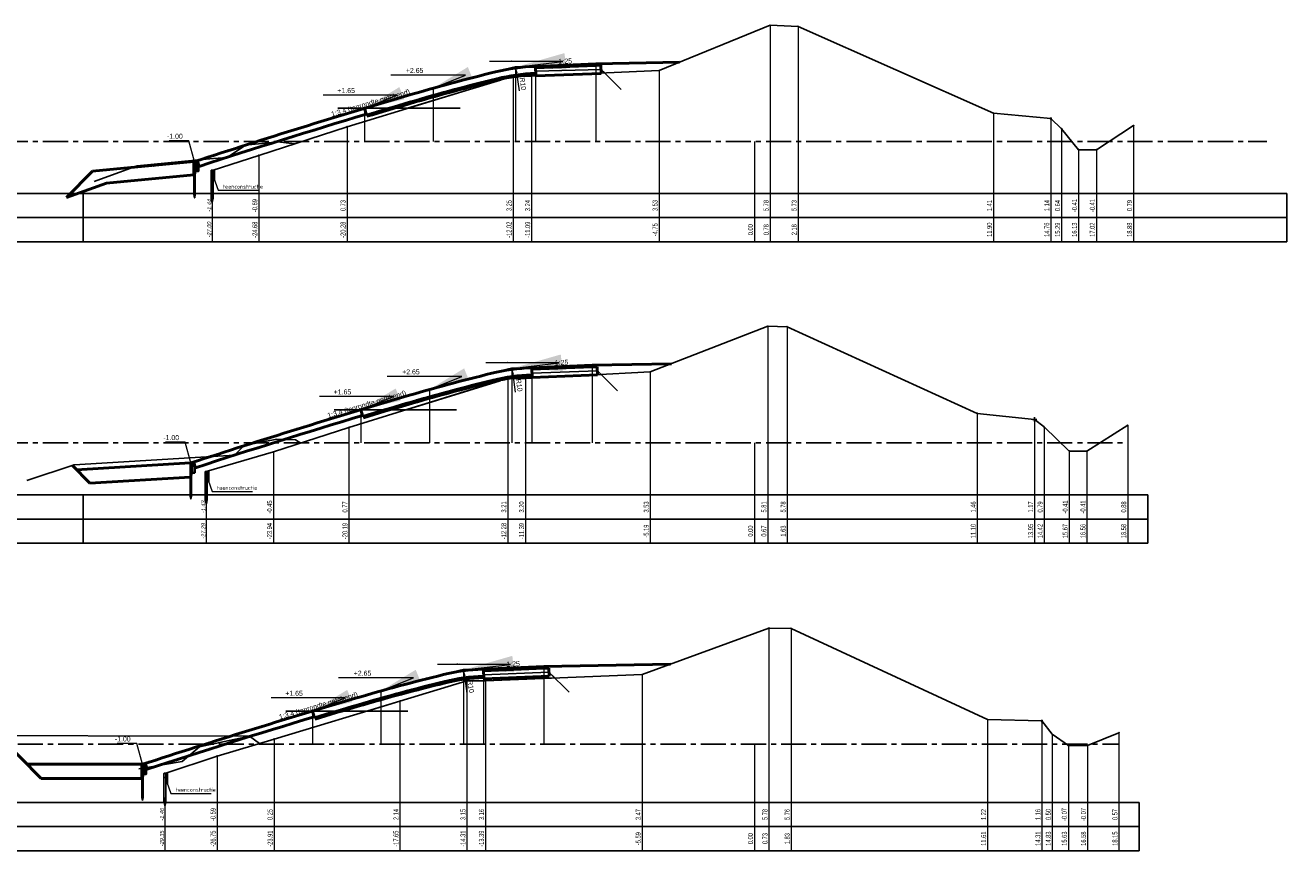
# Model space of a CAD drawing. Header units: metres. Extents: x -7 to 2281, y 7146 to 7816.
# Tile 6 of 29: x 2175 to 2238, y 7280 to 7322. Entities that reach past the tile are written whole.
import ezdxf
from ezdxf.enums import TextEntityAlignment as Align

# ---------------------------------------------------------------- set-up
doc = ezdxf.new("R2010")
doc.units = ezdxf.units.M
doc.linetypes.add('HIDDEN', pattern=[9.525, 6.35, -3.175])
doc.linetypes.add('NAP', pattern=[20, 12.5, -2.5, 2.5, -2.5])
for name, color, linetype in [('BS-HEKWERK-KL-1_5M', 1, 'Continuous'), ('BS-INSTEEK-SLOOT-KPN', 1, 'Continuous'), ('BS-KANT-KREUKELBERM', 255, 'Continuous'), ('BS-KRUINLIJN', 1, 'Continuous'), ('BS-PERKOENRIJ', 255, 'Continuous'), ('BS-RASTER', 255, 'Continuous'), ('BS-SCHEIDINGSLIJN-TALUDBEKL', 255, 'Continuous'), ('BS-STORTSTEENLIJN', 6, 'Continuous'), ('BS-TEENLIJN', 1, 'Continuous'), ('BS-TEENSCHOT-GECONSTRUEERD', 198, 'Continuous'), ('BS-TUSSENBERM', 1, 'Continuous'), ('BS-WATERLIJN-KPN', 1, 'Continuous'), ('BS-ZANDLIJN', 32, 'Continuous'), ('DP-BS-profiel', 2, 'Continuous'), ('DP-Matenbalk', 7, 'Continuous'), ('DP-Matenbalk_bestaandehoogten', 6, 'Continuous'), ('DP-NAP-lijn', 5, 'NAP')]:
    doc.layers.add(name, color=color, linetype=linetype)
for name, color, linetype, lineweight in [('DP-BS-maatvoering', 2, 'Continuous', 20), ('DP-BS-matenbalk_verlenglijnen', 253, 'Continuous', 0), ('DP-Matenbalk_verlenglijnen_best', 253, 'Continuous', 0), ('DP-NW-maatvoering', 7, 'Continuous', 35), ('DP-NW-matenbalk_verlenglijnen', 135, 'Continuous', 0), ('DP-NW-profiel', 4, 'Continuous', 50), ('DP-NW-teenschot', 2, 'Continuous', 25), ('DP-NW-Uitvullaag', 1, 'Uitvullaag', 18)]:
    doc.layers.add(name, color=color, linetype=linetype, lineweight=lineweight)
doc.layers.add('DP-NW-arcrand', color=142, linetype='Continuous', plot=False)
doc.styles.add('bestomschr', font='isocp.shx', dxfattribs={"width": 0.96})
doc.styles.add('dp-besthgt', font='StagCAD.ttf', dxfattribs={"oblique": 10, "height": 0.2})
doc.styles.add('StagCAD', font='StagCAD.ttf')
doc.linetypes.add('Uitvullaag', pattern='A,0,-0.005,[191,UITVULLAAG.shx,S=0.007,R=0,X=0,Y=0],-0.5', length=0.505)
doc.dimstyles.new('best-leader 1_100', dxfattribs={"dimscale": 0.1, "dimtxt": 2, "dimasz": 1.6, "dimexe": 0, "dimexo": 0, "dimgap": 0.8, "dimtad": 1, "dimrnd": 0.001, "dimzin": 1, "dimdsep": 46, "dimtxsty": 'bestomschr', "dimblk": 'RAD_PIJL', "dimcen": 0.09, "dimse1": 1, "dimse2": 1, "dimclrd": 212, "dimclre": 1, "dimclrt": 2, "dimazin": 0, "dimtfac": 1, "dimtix": 1, "dimtmove": 0, "dimatfit": 0, "dimfxl": 1, "dimtvp": 0.83, "dimtolj": 1, "dimtzin": 0, "dimlwd": 5, "dimarcsym": 0})
doc.dimstyles.new('GM-maatvoering', dxfattribs={"dimtxt": 2.5, "dimasz": 2.5, "dimexe": 1, "dimexo": 0, "dimgap": 1, "dimtad": 1, "dimrnd": 0.001, "dimzin": 1, "dimdsep": 46, "dimtxsty": 'StagCAD', "dimcen": 0.09, "dimclrd": 1, "dimclre": 1, "dimclrt": 7, "dimazin": 0, "dimtfac": 1, "dimtix": 1, "dimtmove": 0, "dimatfit": 3, "dimfxl": 1, "dimfxlon": 1, "dimtvp": 0.83, "dimtolj": 1, "dimtzin": 0, "dimlwd": 15, "dimlwe": 15, "dimarcsym": 0})
doc.dimstyles.new('leader 1_100', dxfattribs={"dimscale": 0.1, "dimtxt": 2.5, "dimasz": 2, "dimexe": 0, "dimexo": 0, "dimgap": 1, "dimtad": 1, "dimrnd": 0.001, "dimzin": 1, "dimdsep": 46, "dimtxsty": 'StagCAD', "dimblk": 'RAD_PIJL', "dimcen": 0.09, "dimse1": 1, "dimse2": 1, "dimclrd": 1, "dimclre": 1, "dimclrt": 7, "dimazin": 0, "dimtfac": 1, "dimtix": 1, "dimtmove": 0, "dimatfit": 0, "dimfxl": 1, "dimtvp": 0.83, "dimtolj": 1, "dimtzin": 0, "dimlwd": 15, "dimarcsym": 0})

# ---------------------------------------------------------------- blocks, each defined once
blk = doc.blocks.new('15', base_point=(577.872525, -2.976085))
at = {"layer": 'BS-PERKOENRIJ'}
blk.add_lwpolyline([(577.716275, -3.444835), (577.591275, -3.382335), (577.466275, -3.257335), (577.403775, -3.132335), (577.372525, -3.007335), (577.372525, -2.944835), (577.403775, -2.819835), (577.466275, -2.694835), (577.591275, -2.569835), (577.716275, -2.507335), (577.841275, -2.476085), (577.903775, -2.476085), (578.028775, -2.507335), (578.153775, -2.569835), (578.278775, -2.694835), (578.341275, -2.819835), (578.372525, -2.944835), (578.372525, -3.007335), (578.341275, -3.132335), (578.278775, -3.257335), (578.153775, -3.382335), (578.028775, -3.444835), (577.903775, -3.476085), (577.841275, -3.476085)], close=True, dxfattribs=at)
blk = doc.blocks.new('123', base_point=(750, -20.1))
at = {"layer": 'BS-HEKWERK-KL-1_5M'}
for points in [[(749.75, -20.35), (750.25, -19.85)], [(750.25, -20.35), (749.75, -19.85)]]:
    blk.add_lwpolyline(points, dxfattribs=at)
blk = doc.blocks.new('RAD_PIJL')
at = {"color": 1, "linetype": 'Continuous'}
blk.add_solid([(-2.828, -0.75), (-2.828, 0.75), (0, 0)], dxfattribs=at)
blk = doc.blocks.new('BSHO')
at = {"layer": 'DP-Matenbalk_bestaandehoogten', "style": 'dp-besthgt', "oblique": 10}
for tag, p in [('AFSTAND', (0.6, -0.013)), ('HOOGTE', (1.8, -0.013))]:
    blk.add_attdef(tag, text='', height=0.2, dxfattribs=at).set_placement(p, align=Align.BOTTOM_CENTER)
blk = doc.blocks.new('*D199')
at = {"color": 1, "lineweight": 15, "transparency": 16777216}
blk.add_line((0.19, 2.517), (0.066, 3.409), dxfattribs=at)
at = {"color": 1, "transparency": 16777216}
blk.add_solid([(0.107, 3.414), (0.025, 3.403), (0.031, 3.656)], dxfattribs=at)
at = {"layer": 'Defpoints', "color": 0, "transparency": 16777216}
for p in [(0.031, 3.656), (1.407, -6.249)]:
    blk.add_point(p, dxfattribs=at)
at = {"color": 7, "transparency": 16777216, "insert": (0.368, 2.87), "char_height": 0.25, "attachment_point": 5, "rotation": 277.90365, "style": 'StagCAD'}
blk.add_mtext('\\A1;R10', dxfattribs=at)
blk = doc.blocks.new('teenconstructie')
at = {"layer": 'DP-BS-profiel', "color": 1}
for p, q in [((-0.05, 0), (0.05, 0)), ((0, -1.6), (0, -1.44))]:
    blk.add_line(p, q, dxfattribs=at)
blk.add_lwpolyline([(-0.05, -1.4), (-0.05, 0), (-0.04, 0.01), (0.04, 0.01), (0.05, 0), (0.05, -1.4), (0.01, -1.6), (-0.01, -1.6)], close=True, dxfattribs=at)
blk.add_lwpolyline([(0.05, 0), (0.125, 0), (0.125, -0.5), (0.05, -0.5)], dxfattribs=at)
blk.add_ellipse((-0.021, -1.44), major_axis=(0, 0.04), ratio=0.525, start_param=4.712389, end_param=7.853982, dxfattribs=at)
at = {"layer": 'DP-BS-profiel', "color": 1, "extrusion": (0, 0, -1)}
blk.add_ellipse((0.021, -1.44), major_axis=(0, 0.04), ratio=0.525, start_param=4.712389, end_param=7.853982, dxfattribs=at)
at = {"layer": 'DP-BS-maatvoering', "color": 2, "insert": (0.537, -0.91), "char_height": 0.2, "attachment_point": 7, "style": 'bestomschr'}
blk.add_mtext('\\A1;teenconstructie', dxfattribs=at)
at = {"layer": 'DP-BS-maatvoering', "annotation_type": 0, "has_hookline": 1, "hookline_direction": 0, "text_width": 1.767}
blk.add_leader([(0, -0.15), (0.297, -0.99), (0.457, -0.99)], dimstyle='best-leader 1_100', override={"dimgap": 0.8, "dimtad": 1}, dxfattribs=at)
blk = doc.blocks.new('dwp4 teen-1.00')
at = {"layer": 'DP-NW-maatvoering', "color": 1, "linetype": 'HIDDEN', "ltscale": 0.2}
for q in [(-0.998, 3.462), (0.971, 3.739)]:
    blk.add_line((0, 3.7), q, dxfattribs=at)
at = {"layer": 'DP-NW-matenbalk_verlenglijnen'}
for p, q in [((3.997, 3.86), (3.997, 0)), ((0, 3.7), (0, 0)), ((0.999, 3.74), (0.999, 0)), ((-4.104, 2.65), (-4.104, 0)), ((-7.514, 1.65), (-7.514, 0))]:
    blk.add_line(p, q, dxfattribs=at)
at = {"layer": 'DP-NW-profiel', "color": 3, "lineweight": 30}
blk.add_line((1.001, 3.705), (3.998, 3.825), dxfattribs=at)
at = {"layer": 'DP-NW-profiel'}
for p, q in [((1.002, 3.66), (4, 3.78)), ((4, 3.78), (3.997, 3.86)), ((4, 3.78), (4.25, 3.79)), ((4.266, 3.39), (4.25, 3.79)), ((1.018, 3.26), (0.999, 3.74)), ((1.018, 3.26), (4.266, 3.39)), ((-7.514, 1.65), (-7.413, 1.315)), ((-15.828, -0.985), (-15.745, -1.239))]:
    blk.add_line(p, q, dxfattribs=at)
for points in [[(-15.98, -1, -0.007195), (-5.372, 2.287, -0.01173), (-0.998, 3.462, -0.04983), (0.971, 3.739), (3.997, 3.86)], [(-7.413, 1.315, -0.001448), (-5.273, 1.951, -0.01173), (-0.915, 3.122, -0.04983), (0.985, 3.389), (1.013, 3.39)], [(-15.745, -1.239, -0.00565), (-7.427, 1.363, -0.00565)]]:
    blk.add_lwpolyline(points, format="xyb", dxfattribs=at)
at = {"layer": 'DP-NW-teenschot'}
blk.add_line((-16.015, -2.646), (-15.945, -2.646), dxfattribs=at)
at = {"layer": 'DP-NW-teenschot', "flags": 128}
blk.add_lwpolyline([(-15.974, -2.8), (-15.945, -2.646), (-15.945, -1), (-16.015, -1), (-16.015, -2.646), (-15.984, -2.8)], close=True, dxfattribs=at)
blk.add_lwpolyline([(-15.945, -1), (-15.925, -1), (-15.925, -1.6), (-15.945, -1.6)], dxfattribs=at)
at = {"layer": 'DP-NW-teenschot', "color": 3, "lineweight": 35, "flags": 128}
blk.add_lwpolyline([(-15.908, -1.485), (-15.908, -0.985), (-15.828, -0.985), (-15.788, -1.235), (-15.788, -1.485), (-15.908, -1.485)], dxfattribs=at)
at = {"layer": 'DP-NW-Uitvullaag', "ltscale": 4, "flags": 128}
for points in [[(-7.413, 1.315, -0.001448), (-5.273, 1.951, -0.01173), (-0.915, 3.122, -0.04983), (0.985, 3.389), (1.013, 3.39)], [(-15.745, -1.239, -0.00565), (-7.427, 1.363, -0.00565)]]:
    blk.add_lwpolyline(points, format="xyb", dxfattribs=at)
at = {"layer": 'DP-NW-maatvoering', "style": 'StagCAD'}
for s, rotation, p in [('1:25', 2.29067, (2.484, 3.799)), ('1:3.4 (tonrondte getekend)', 16.38954, (-7.165, 1.732))]:
    blk.add_text(s, height=0.25, rotation=rotation, dxfattribs=at).set_placement(p, align=Align.BOTTOM_CENTER)
at = {"layer": 'DP-NW-maatvoering', "color": 7, "insert": (-0.168, 3.994), "char_height": 0.05, "attachment_point": 9, "line_spacing_factor": 0.48, "style": 'StagCAD'}
blk.add_mtext('\\A1;+3.70', dxfattribs=at)
at = {"layer": 'DP-NW-maatvoering', "color": 7, "char_height": 0.25, "attachment_point": 9, "style": 'StagCAD'}
for s, insert in [('\\A1;+2.65', (-4.586, 3.406)), ('\\A1;+1.65', (-7.995, 2.406)), ('\\A1;-1.00', (-16.566, 0.132))]:
    blk.add_mtext(s, dxfattribs=dict(at, insert=insert))
dim = blk.add_radius_dim(center=(1.407, -6.249), mpoint=(0.031, 3.656), dimstyle='GM-maatvoering', override={"dimdec": 0})
dim.commit()
dim.dimension.update_dxf_attribs({"geometry": '*D199', "text_midpoint": (0.145, 2.839), "dimtype": 132})
at = {"layer": 'DP-NW-maatvoering', "annotation_type": 0, "has_hookline": 1, "hookline_direction": 1}
for points, dimstyle, override, text_width in [([(0, 3.7), (2.352, 3.974), (-0.148, 3.974)], 'GM-maatvoering', {"dimscale": 0}, 0.145), ([(-4.104, 2.65), (-2.486, 3.306), (-4.486, 3.306)], 'leader 1_100', {"dimscale": 0, "dimgap": 1, "dimtad": 1}, 0.725), ([(-7.514, 1.65), (-5.895, 2.306), (-7.895, 2.306)], 'leader 1_100', {"dimscale": 0, "dimgap": 1, "dimtad": 1}, 0.675), ([(-15.98, -1), (-16.266, 0.032), (-16.466, 0.032)], 'leader 1_100', {"dimgap": 1, "dimtad": 1}, 0.675)]:
    blk.add_leader(points, dimstyle=dimstyle, override=override, dxfattribs=dict(at, text_width=text_width))

msp = doc.modelspace()

# ---------------------------------------------------------------- linework, layer by layer
at = {"layer": 'BS-INSTEEK-SLOOT-KPN'}
for p in [(2226.328, 7316.413), (2229.912, 7316.568), (2225.457, 7301.571), (2229.619, 7301.657), (2225.867, 7286.275), (2229.185, 7286.352)]:
    msp.add_point(p, dxfattribs=at)
at = {"layer": 'BS-KANT-KREUKELBERM'}
for p in [(2186.361, 7315.083), (2187.095, 7300.324)]:
    msp.add_point(p, dxfattribs=at)
at = {"layer": 'BS-KRUINLIJN'}
for p in [(2211.818, 7321.563), (2213.213, 7321.507), (2211.707, 7306.584), (2212.665, 7306.554), (2211.761, 7291.561), (2212.864, 7291.541)]:
    msp.add_point(p, dxfattribs=at)
at = {"layer": 'BS-PERKOENRIJ'}
for p in [(2190.754, 7316.51), (2190.851, 7301.545), (2193.389, 7287.922)]:
    msp.add_point(p, dxfattribs=at)
at = {"layer": 'BS-SCHEIDINGSLIJN-TALUDBEKL'}
for p in [(2199.945, 7319.022), (2199.644, 7303.979), (2197.643, 7288.941), (2187.122, 7286.032)]:
    msp.add_point(p, dxfattribs=at)
at = {"layer": 'BS-STORTSTEENLIJN'}
for points in [[(2183.193, 7314.841), (2184.099, 7314.928), (2184.782, 7314.987), (2185.704, 7315.597), (2187.314, 7315.752), (2188.146, 7315.663)], [(2183.47, 7300.07), (2184.603, 7300.134), (2185.143, 7300.164), (2185.627, 7300.644), (2187.25, 7300.96), (2188.189, 7300.932), (2188.457, 7300.767)], [(2180.384, 7284.557), (2180.89, 7284.642), (2182.538, 7284.917), (2183.404, 7285.64), (2185.893, 7286.183), (2186.395, 7285.816)]]:
    msp.add_lwpolyline(points, dxfattribs=at)
at = {"layer": 'BS-TEENLIJN'}
for p in [(2222.936, 7317.186), (2222.131, 7302.241), (2222.646, 7287.003)]:
    msp.add_point(p, dxfattribs=at)
at = {"layer": 'BS-TEENSCHOT-GECONSTRUEERD'}
for p in [(2183.218, 7314.376), (2182.954, 7299.43)]:
    msp.add_point(p, dxfattribs=at)
at = {"layer": 'BS-TUSSENBERM'}
for p in [(2206.289, 7319.307), (2205.85, 7304.307), (2205.449, 7289.245)]:
    msp.add_point(p, dxfattribs=at)
at = {"layer": 'BS-WATERLIJN-KPN'}
for p in [(2227.171, 7315.364), (2228.058, 7315.364), (2226.707, 7300.364), (2227.593, 7300.364), (2226.664, 7285.709), (2227.617, 7285.709)]:
    msp.add_point(p, dxfattribs=at)
at = {"layer": 'BS-ZANDLIJN'}
for p in [(2181.125, 7314.553), (2184.285, 7285.19)]:
    msp.add_point(p, dxfattribs=at)
at = {"layer": 'DP-BS-matenbalk_verlenglijnen'}
for p, q in [((2211.818, 7321.563), (2211.818, 7310.786)), ((2213.213, 7321.507), (2213.213, 7310.786)), ((2199.018, 7319.027), (2199.018, 7310.786)), ((2199.945, 7319.022), (2199.945, 7310.786)), ((2206.289, 7319.307), (2206.289, 7310.786)), ((2222.936, 7317.186), (2222.936, 7310.786)), ((2190.754, 7316.51), (2190.754, 7310.786)), ((2225.794, 7316.922), (2225.794, 7310.786)), ((2226.328, 7316.413), (2226.328, 7310.786)), ((2229.912, 7316.568), (2229.912, 7310.786)), ((2211.036, 7315.778), (2211.036, 7310.786)), ((2227.171, 7315.364), (2227.171, 7310.786)), ((2228.058, 7315.364), (2228.058, 7310.786)), ((2186.361, 7315.083), (2186.361, 7310.786)), ((2184.037, 7314.341), (2184.037, 7310.786)), ((2211.707, 7306.584), (2211.707, 7295.786)), ((2212.665, 7306.554), (2212.665, 7295.786)), ((2198.758, 7303.992), (2198.758, 7295.786)), ((2199.644, 7303.979), (2199.644, 7295.786)), ((2205.85, 7304.307), (2205.85, 7295.786)), ((2222.131, 7302.241), (2222.131, 7295.786)), ((2224.986, 7301.948), (2224.986, 7295.786)), ((2190.851, 7301.545), (2190.851, 7295.786)), ((2225.457, 7301.571), (2225.457, 7295.786)), ((2229.619, 7301.657), (2229.619, 7295.786)), ((2211.036, 7300.778), (2211.036, 7295.786)), ((2187.095, 7300.324), (2187.095, 7295.786)), ((2226.707, 7300.364), (2226.707, 7295.786)), ((2227.593, 7300.364), (2227.593, 7295.786)), ((2183.744, 7299.349), (2183.744, 7295.786)), ((2211.761, 7291.561), (2211.761, 7280.478)), ((2212.864, 7291.541), (2212.864, 7280.478)), ((2196.724, 7288.929), (2196.724, 7280.478)), ((2197.643, 7288.941), (2197.643, 7280.478)), ((2205.449, 7289.245), (2205.449, 7280.478)), ((2193.389, 7287.922), (2193.389, 7280.478)), ((2222.646, 7287.003), (2222.646, 7280.478)), ((2225.347, 7286.935), (2225.347, 7280.478)), ((2225.867, 7286.275), (2225.867, 7280.478)), ((2229.185, 7286.352), (2229.185, 7280.478)), ((2187.122, 7286.032), (2187.122, 7280.478)), ((2211.036, 7285.778), (2211.036, 7280.478)), ((2226.664, 7285.709), (2226.664, 7280.478)), ((2227.617, 7285.709), (2227.617, 7280.478)), ((2184.285, 7285.19), (2184.285, 7280.478)), ((2181.684, 7283.122), (2181.684, 7280.478))]:
    msp.add_line(p, q, dxfattribs=at)
at = {"layer": 'DP-BS-profiel'}
msp.add_line((2185.893, 7286.183), (2186.395, 7285.816), dxfattribs=at)
for points in [[(2178.163, 7313.793), (2180.312, 7314.565), (2183.193, 7314.841)], [(2174.807, 7298.9), (2177.164, 7299.69), (2183.47, 7300.07)]]:
    msp.add_lwpolyline(points, dxfattribs=at)
for points in [[(2184.037, 7314.341, 0), (2186.361, 7315.083, 0), (2190.754, 7316.51, 0), (2199.018, 7319.027, 0), (2199.945, 7319.022, 0), (2206.289, 7319.307, 0), (2211.818, 7321.563, 0), (2213.213, 7321.507, 0), (2222.936, 7317.186, 0), (2225.794, 7316.922, 0), (2226.328, 7316.413, 0), (2227.171, 7315.364, 0), (2228.058, 7315.364, 0), (2229.912, 7316.568, 0)], [(2183.744, 7299.349, 0), (2187.095, 7300.324, 0), (2190.851, 7301.545, 0), (2198.758, 7303.992, 0), (2199.644, 7303.979, 0), (2205.85, 7304.307, 0), (2211.707, 7306.584, 0), (2212.665, 7306.554, 0), (2222.131, 7302.241, 0), (2224.986, 7301.948, 0), (2225.457, 7301.571, 0), (2226.707, 7300.364, 0), (2227.593, 7300.364, 0), (2229.619, 7301.657, 0)], [(2181.684, 7284.322, 0), (2184.285, 7285.19, 0), (2187.122, 7286.032, 0), (2193.389, 7287.922, 0), (2196.724, 7288.929, 0), (2197.643, 7288.941, 0), (2205.449, 7289.245, 0), (2211.761, 7291.561, 0), (2212.864, 7291.541, 0), (2222.646, 7287.003, 0), (2225.347, 7286.935, 0), (2225.867, 7286.275, 0), (2226.664, 7285.709, 0), (2227.617, 7285.709, 0), (2229.185, 7286.352, 0)], [(2140.365, 7284.638, 0), (2143.993, 7286.053, 0), (2149.919, 7286.302, 0), (2151.756, 7286.286, 0), (2169.801, 7286.205, 0), (2185.893, 7286.183, 0)]]:
    msp.add_polyline3d(points, dxfattribs=at)
at = {"layer": 'DP-Matenbalk'}
for points in [[(2171.612, 7313.186, 0), (2171.612, 7310.786, 0), (2177.612, 7310.786, 0), (2237.539, 7310.786, 0)], [(2171.612, 7313.186, 0), (2237.539, 7313.186, 0)], [(2177.612, 7313.186, 0), (2177.612, 7310.786, 0)], [(2177.612, 7313.186, 0), (2177.612, 7313.186, 0)], [(2237.539, 7310.786, 0), (2237.539, 7313.186, 0)], [(2171.612, 7311.986, 0), (2237.539, 7311.986, 0)], [(2177.612, 7311.986, 0), (2177.612, 7311.986, 0)], [(2236.539, 7311.986, 0), (2236.539, 7311.986, 0)], [(2236.539, 7310.786, 0), (2236.539, 7310.786, 0)], [(2171.612, 7298.186, 0), (2171.612, 7295.786, 0), (2177.612, 7295.786, 0), (2230.619, 7295.786, 0)], [(2171.612, 7298.186, 0), (2230.619, 7298.186, 0)], [(2177.612, 7298.186, 0), (2177.612, 7295.786, 0)], [(2177.612, 7298.186, 0), (2177.612, 7298.186, 0)], [(2230.619, 7295.786, 0), (2230.619, 7298.186, 0)], [(2171.612, 7296.986, 0), (2230.619, 7296.986, 0)], [(2177.612, 7296.986, 0), (2177.612, 7296.986, 0)], [(2229.619, 7296.986, 0), (2229.619, 7296.986, 0)], [(2177.612, 7295.786, 0), (2177.612, 7295.786, 0)], [(2134.365, 7282.878, 0), (2134.365, 7280.478, 0), (2140.365, 7280.478, 0), (2230.185, 7280.478, 0)], [(2134.365, 7282.878, 0), (2230.185, 7282.878, 0)], [(2230.185, 7280.478, 0), (2230.185, 7282.878, 0)], [(2134.365, 7281.678, 0), (2230.185, 7281.678, 0)]]:
    msp.add_polyline3d(points, dxfattribs=at)
at = {"layer": 'DP-Matenbalk_bestaandehoogten'}
for points in [[(2222.131, 7296.986, 0), (2222.131, 7296.986, 0)], [(2224.986, 7296.986, 0), (2224.986, 7296.986, 0)], [(2225.457, 7296.986, 0), (2225.457, 7296.986, 0)], [(2226.707, 7296.986, 0), (2226.707, 7296.986, 0)], [(2227.593, 7296.986, 0), (2227.593, 7296.986, 0)], [(2229.619, 7296.986, 0), (2229.619, 7296.986, 0)]]:
    msp.add_polyline3d(points, dxfattribs=at)
at = {"layer": 'DP-NAP-lijn', "ltscale": 0.1}
for p, q in [((2171.612, 7315.778), (2236.539, 7315.778)), ((2171.612, 7300.778), (2229.619, 7300.778)), ((2140.365, 7285.778), (2229.185, 7285.778))]:
    msp.add_line(p, q, dxfattribs=at)
at = {"layer": 'DP-NW-arcrand'}
for p, q in [((2203.4, 7319.368), (2204.4, 7318.368)), ((2190.3, 7317.428), (2196.379, 7317.428)), ((2203.216, 7304.368), (2204.216, 7303.368)), ((2190.116, 7302.428), (2196.195, 7302.428)), ((2200.805, 7289.368), (2201.805, 7288.368)), ((2187.705, 7287.428), (2193.784, 7287.428))]:
    msp.add_line(p, q, dxfattribs=at)
for points in [[(2191.758, 7316.997, -0.001448), (2193.897, 7317.633, -0.01173), (2198.25, 7318.803, -0.04983), (2200.131, 7319.067), (2200.159, 7319.069)], [(2199.532, 7319.025), (2199.945, 7319.022), (2201.486, 7319.092), (2203.408, 7319.168), (2203.407, 7319.178), (2203.582, 7319.186), (2203.4, 7319.368), (2200.151, 7319.278), (2200.159, 7319.069, 0.016397), (2199.532, 7319.025, -1.105352)], [(2191.574, 7301.997, -0.001448), (2193.713, 7302.633, -0.01173), (2198.066, 7303.803, -0.04983), (2199.947, 7304.067), (2199.975, 7304.069)], [(2199.042, 7303.988), (2199.644, 7303.979), (2203.406, 7304.178), (2203.216, 7304.368), (2199.968, 7304.238), (2199.975, 7304.069, 0.024498), (2199.042, 7303.988, 15.100556)], [(2190.608, 7287.428), (2191.75, 7287.428), (2193.389, 7287.922), (2196.724, 7288.929), (2197.643, 7288.941), (2201.097, 7289.076), (2200.805, 7289.368), (2197.557, 7289.238), (2197.564, 7289.069, 0.050556), (2195.655, 7288.803, 0.013222), (2190.608, 7287.428, -0.201288)], [(2189.163, 7286.997, -0.001448), (2191.302, 7287.633, -0.01173), (2195.655, 7288.803, -0.04983), (2197.536, 7289.067), (2197.564, 7289.069)]]:
    msp.add_lwpolyline(points, format="xyb", dxfattribs=at)
for points in [[(2193.203, 7317.428), (2193.768, 7317.428), (2198.391, 7318.837, 0.01384)], [(2193.704, 7302.428), (2198.371, 7303.872, 0.015015), (2193.019, 7302.428)]]:
    msp.add_lwpolyline(points, format="xyb", close=True, dxfattribs=at)
at = {"layer": 'DP-NW-profiel'}
for p, q in [((2203.139, 7319.638), (2207.304, 7319.721)), ((2178.088, 7314.296), (2183.127, 7314.778)), ((2176.78, 7312.988), (2178.088, 7314.296)), ((2178.78, 7313.707), (2183.127, 7314.123)), ((2178.78, 7313.707), (2176.78, 7312.988)), ((2202.955, 7304.638), (2206.904, 7304.717)), ((2177.07, 7299.659), (2177.952, 7298.776)), ((2182.943, 7299.778), (2177.291, 7299.438)), ((2182.943, 7299.077), (2177.952, 7298.776)), ((2200.544, 7289.638), (2206.865, 7289.765)), ((2173.41, 7286.2), (2175.532, 7284.078)), ((2180.532, 7284.778), (2174.832, 7284.778)), ((2180.532, 7284.078), (2175.532, 7284.078))]:
    msp.add_line(p, q, dxfattribs=at)
for points in [[(2183.127, 7314.123), (2183.127, 7314.47), (2183.127, 7314.778)], [(2180.532, 7284.078), (2180.532, 7284.428), (2180.532, 7284.778)]]:
    msp.add_lwpolyline(points, dxfattribs=at)

# ---------------------------------------------------------------- block references
for p in [(2199.142, 7315.778), (2198.958, 7300.778), (2196.547, 7285.778)]:
    msp.add_blockref('dwp4 teen-1.00', p)
at = {"layer": 'BS-PERKOENRIJ'}
for p, xscale, yscale, zscale in [((2199.018, 7319.027), 0.025, 0.025, 0.025), ((2198.758, 7303.992), 0.05, 0.05, 0.05), ((2196.724, 7288.929), 0.025, 0.025, 0.025)]:
    msp.add_blockref('15', p, dxfattribs=dict(at, xscale=xscale, yscale=yscale, zscale=zscale))
at = {"layer": 'BS-RASTER', "rotation": 314.999999}
for p, xscale, yscale, zscale in [((2225.794, 7316.922), 0.15, 0.15, 0.15), ((2224.986, 7301.948), 0.3, 0.3, 0.3), ((2225.347, 7286.935), 0.15, 0.15, 0.15)]:
    msp.add_blockref('123', p, dxfattribs=dict(at, xscale=xscale, yscale=yscale, zscale=zscale))
at = {"layer": 'DP-BS-profiel'}
for p in [(2184.037, 7314.341), (2183.744, 7299.349), (2181.684, 7284.322)]:
    msp.add_blockref('teenconstructie', p, dxfattribs=at)
at = {"layer": 'DP-Matenbalk_verlenglijnen_best', "rotation": 90}
for p, values in [((2184.037, 7310.786), {'AFSTAND': '-27.00', 'HOOGTE': '-1.44'}), ((2183.744, 7295.786), {'AFSTAND': '-27.29', 'HOOGTE': '-1.43'}), ((2181.684, 7280.478), {'AFSTAND': '-29.35', 'HOOGTE': '-1.46'})]:
    msp.add_blockref('BSHO', p, dxfattribs=at).add_auto_attribs(values)

# ---------------------------------------------------------------- texts
at = {"layer": 'DP-Matenbalk_bestaandehoogten', "width": 0.68}
for s, p in [('-0.69', (2186.361, 7312.586)), ('0.73', (2190.754, 7312.586)), ('3.25', (2199.018, 7312.586)), ('3.24', (2199.945, 7312.586)), ('3.53', (2206.289, 7312.586)), ('5.78', (2211.818, 7312.586)), ('5.73', (2213.213, 7312.586)), ('1.41', (2222.936, 7312.586)), ('1.14', (2225.794, 7312.586)), ('0.64', (2226.328, 7312.586)), ('-0.41', (2227.171, 7312.586)), ('-0.41', (2228.058, 7312.586)), ('0.79', (2229.912, 7312.586)), ('-24.68', (2186.361, 7311.386)), ('-20.28', (2190.754, 7311.386)), ('-12.02', (2199.018, 7311.386)), ('-11.09', (2199.945, 7311.386)), ('-4.75', (2206.289, 7311.386)), ('0.00', (2211.036, 7311.386)), ('0.78', (2211.818, 7311.386)), ('2.18', (2213.213, 7311.386)), ('11.90', (2222.936, 7311.386)), ('14.76', (2225.794, 7311.386)), ('15.29', (2226.328, 7311.386)), ('16.13', (2227.171, 7311.386)), ('17.02', (2228.058, 7311.386)), ('18.88', (2229.912, 7311.386)), ('-0.45', (2187.095, 7297.586)), ('0.77', (2190.851, 7297.586)), ('3.21', (2198.758, 7297.586)), ('3.20', (2199.644, 7297.586)), ('3.53', (2205.85, 7297.586)), ('5.81', (2211.707, 7297.586)), ('5.78', (2212.665, 7297.586)), ('1.46', (2222.131, 7297.586)), ('1.17', (2224.986, 7297.586)), ('0.79', (2225.457, 7297.586)), ('-0.41', (2226.707, 7297.586)), ('-0.41', (2227.593, 7297.586)), ('0.88', (2229.619, 7297.586)), ('-23.94', (2187.095, 7296.386)), ('-20.19', (2190.851, 7296.386)), ('-12.28', (2198.758, 7296.386)), ('-11.39', (2199.644, 7296.386)), ('-5.19', (2205.85, 7296.386)), ('0.00', (2211.036, 7296.386)), ('0.67', (2211.707, 7296.386)), ('1.63', (2212.665, 7296.386)), ('11.10', (2222.131, 7296.386)), ('13.95', (2224.986, 7296.386)), ('14.42', (2225.457, 7296.386)), ('15.67', (2226.707, 7296.386)), ('16.56', (2227.593, 7296.386)), ('18.58', (2229.619, 7296.386)), ('-0.59', (2184.285, 7282.278)), ('0.25', (2187.122, 7282.278)), ('2.14', (2193.389, 7282.278)), ('3.15', (2196.724, 7282.278)), ('3.16', (2197.643, 7282.278)), ('3.47', (2205.449, 7282.278)), ('5.78', (2211.761, 7282.278)), ('5.76', (2212.864, 7282.278)), ('1.22', (2222.646, 7282.278)), ('1.16', (2225.347, 7282.278)), ('0.50', (2225.867, 7282.278)), ('-0.07', (2226.664, 7282.278)), ('-0.07', (2227.617, 7282.278)), ('0.57', (2229.185, 7282.278)), ('-26.75', (2184.285, 7281.078)), ('-23.91', (2187.122, 7281.078)), ('-17.65', (2193.389, 7281.078)), ('-14.31', (2196.724, 7281.078)), ('-13.39', (2197.643, 7281.078)), ('-5.59', (2205.449, 7281.078)), ('0.00', (2211.036, 7281.078)), ('0.73', (2211.761, 7281.078)), ('1.83', (2212.864, 7281.078)), ('11.61', (2222.646, 7281.078)), ('14.31', (2225.347, 7281.078)), ('14.83', (2225.867, 7281.078)), ('15.63', (2226.664, 7281.078)), ('16.58', (2227.617, 7281.078)), ('18.15', (2229.185, 7281.078))]:
    msp.add_text(s, height=0.25, rotation=90, dxfattribs=at).set_placement(p, align=Align.BOTTOM_CENTER)

doc.saveas('drawing.dxf')
